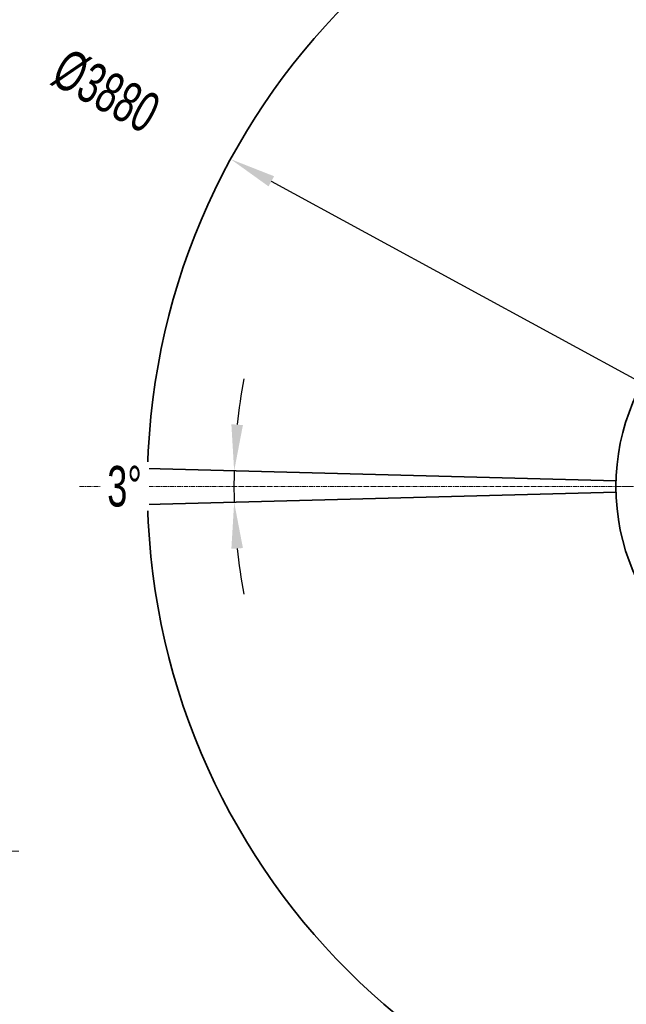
# Model space of a CAD drawing. Header units: millimetres. Extents: x 14751 to 23661, y -2885 to 3415.
# Tile 10 of 19: x 19282 to 20853, y -445 to 2105. Entities that reach past the tile are written whole.
import ezdxf

# ---------------------------------------------------------------- set-up
doc = ezdxf.new("R2010")
doc.units = ezdxf.units.MM
doc.header["$PDSIZE"] = -5
doc.linetypes.add('点画线', pattern=[18, 12, -2, 2, -2])
doc.layers.get('0').update_dxf_attribs({"lineweight": 35})
for name, color, linetype, lineweight in [('中心线层', 1, '点画线', 18), ('尺寸线层', 7, 'Continuous', 18), ('粗实线层', 7, 'Continuous', 35)]:
    doc.layers.add(name, color=color, linetype=linetype, lineweight=lineweight)
doc.styles.add('标准', font='txt', dxfattribs={"width": 0.667})
doc.dimstyles.new('标准', dxfattribs={"dimscale": 30, "dimtxt": 3.5, "dimasz": 4, "dimexe": 2, "dimexo": 0, "dimtad": 1, "dimdsep": 46, "dimtxsty": '标准', "dimblk": '_CAXARROW', "dimcen": 0, "dimdle": 6, "dimazin": 2, "dimtfac": 0.707107, "dimtdec": 3, "dimtmove": 2, "dimatfit": 3, "dimfxl": 1, "dimfrac": 2, "dimtolj": 1, "dimarcsym": 1})

# ---------------------------------------------------------------- blocks, each defined once
blk = doc.blocks.new('*X12')
at = {"layer": '尺寸线层', "linetype": 'Continuous'}
blk.add_hatch(color=0, dxfattribs=at).paths.add_polyline_path([(-808.6, -647.4), (-826.5, -527.8), (-796.5, -527.1)], flags=0)
at = {"layer": '尺寸线层', "color": 0, "linetype": 'Continuous'}
blk.add_line((-808.6, -647.4), (-816.7, -314.1), dxfattribs=at)
at = {"layer": '尺寸线层', "color": 0}
blk.add_line((-816.7, -314.1), (73.2, -314.1), dxfattribs=at)
at = {"layer": '尺寸线层', "color": 0, "insert": (-514.2, -227), "char_height": 105, "width": 2349.494, "attachment_point": 5, "line_spacing_factor": 1.15057, "style": '标准'}
blk.add_mtext('\\T1.1;(J2:-139%%D，J3:84.2%%D)', dxfattribs=at)
blk = doc.blocks.new('_CAXARROW')
blk.add_hatch(color=0).paths.add_polyline_path([(0, 0), (-1, 0.125), (-1, -0.125)], flags=0)
blk = doc.blocks.new('*D25')
at = {"layer": 'Defpoints', "color": 0, "transparency": 16777216}
for p in [(19828.2, 1743.9), (22942.8, 48)]:
    blk.add_point(p, dxfattribs=at)
at = {"layer": '尺寸线层', "color": 0, "linetype": 'Continuous', "lineweight": -2, "transparency": 16777216}
blk.add_line((22837.4, 105.4), (19933.6, 1686.5), dxfattribs=at)
at = {"layer": '尺寸线层', "color": 0, "lineweight": -2, "transparency": 16777216, "xscale": 120, "yscale": 120, "zscale": 120}
for p, rotation in [((19828.2, 1743.9), 151.4313498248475), ((22942.8, 48), 331.4313498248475)]:
    blk.add_blockref('_CAXARROW', p, dxfattribs=dict(at, rotation=rotation))
at = {"layer": '尺寸线层', "color": 0, "transparency": 16777216, "insert": (19505, 1919.9), "char_height": 105, "attachment_point": 5, "rotation": 331.4313, "style": '标准', "bg_fill": 3, "box_fill_scale": 1.1, "bg_fill_color": 256, "bg_fill_true_color": 13158600, "bg_fill_transparency": 0}
blk.add_mtext('\\A1;%%C3880', dxfattribs=at)
blk = doc.blocks.new('*D26')
at = {"layer": 'Defpoints', "color": 0, "transparency": 16777216}
for p in [(19836.7, 909.5), (20826.7, 910.6), (20826.7, 881.3)]:
    blk.add_point(p, dxfattribs=at)
at = {"layer": '尺寸线层', "color": 0, "linetype": 'Continuous', "lineweight": -2, "transparency": 16777216}
for start, end in [(169.6192, 174.0596), (178.5, 181.5), (185.9404, 190.3808)]:
    blk.add_arc((21385.5, 896), 1548.8, start, end, dxfattribs=at)
at = {"layer": '尺寸线层', "color": 0, "lineweight": -2, "transparency": 16777216, "xscale": 120, "yscale": 120, "zscale": 120}
for p, rotation in [((19837.2, 936.5), 266.2798034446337), ((19837.2, 855.4), 93.72019655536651)]:
    blk.add_blockref('_CAXARROW', p, dxfattribs=dict(at, rotation=rotation))
at = {"layer": '尺寸线层', "color": 0, "transparency": 16777216, "insert": (19553.2, 896), "char_height": 105, "attachment_point": 5, "style": '标准', "bg_fill": 3, "box_fill_scale": 1.1, "bg_fill_color": 256, "bg_fill_true_color": 13158600, "bg_fill_transparency": 0}
blk.add_mtext('\\A1;3°', dxfattribs=at)
at = {"layer": 'Defpoints', "color": 0, "transparency": 16777216}
for p in [(19612.9, 942.4), (19612.9, 849.5)]:
    blk.add_point(p, dxfattribs=at)

msp = doc.modelspace()

# ---------------------------------------------------------------- linework, layer by layer
at = {"layer": '中心线层'}
for p, q in [((19436.471, 895.961), (23334.471, 895.961)), ((20823.471, 895.961), (21947.471, 895.961))]:
    msp.add_line(p, q, dxfattribs=at)
at = {"layer": '粗实线层', "color": 9}
for radius in [1773.202, 559]:
    msp.add_circle((21385.471, 895.961), radius, dxfattribs=at)

# ---------------------------------------------------------------- block references
at = {"layer": '尺寸线层'}
msp.add_blockref('*X12', (19205.846, 265.301), dxfattribs=at)

# ---------------------------------------------------------------- next in the draw order: dimensions: what is measured, and where the dimension line sits
dim = msp.add_diameter_dim_2p(p1=(22942.776, 47.995), p2=(19828.166, 1743.926), text='%%C3880', dimstyle='标准', override={"dimsah": 1, "dimtfac": 1, "dimtfill": 1, "dimtzin": 8}, dxfattribs=at)
dim.commit()
dim.dimension.update_dxf_attribs({"geometry": '*D25', "text_midpoint": (19505.004, 1919.89), "dimtype": 163})

# ---------------------------------------------------------------- next in the draw order: linework, layer by layer
at = {"layer": '粗实线层'}
for p, q in [((20826.662, 910.593), (19612.877, 942.378)), ((20826.662, 881.328), (19612.877, 849.544))]:
    msp.add_line(p, q, dxfattribs=at)

# ---------------------------------------------------------------- next in the draw order: dimensions: what is measured, and where the dimension line sits
at = {"layer": '尺寸线层'}
dim = msp.add_angular_dim_2l(base=(19836.745, 909.476), line1=((20826.662, 910.593), (19612.877, 942.378)), line2=((20826.662, 881.328), (19612.877, 849.544)), dimstyle='标准', override={"dimtad": 0, "dimtih": 1, "dimtoh": 1, "dimsah": 1, "dimtfill": 1, "dimtzin": 8}, dxfattribs=at)
dim.commit()
dim.dimension.update_dxf_attribs({"geometry": '*D26', "text_midpoint": (19553.219, 895.961)})

doc.saveas('drawing.dxf')
